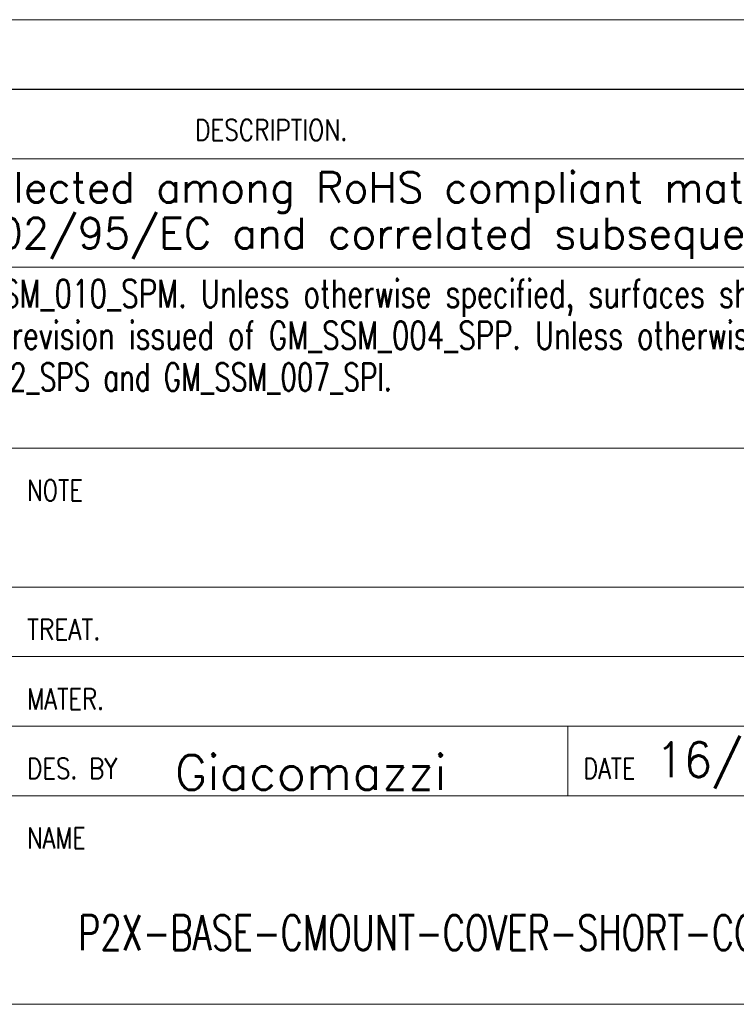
# Model space of a CAD drawing. Header units: millimetres. Extents: x 4 to 836, y 5 to 589.
# Tile 56 of 96: x 717 to 768, y 5 to 76. Entities that reach past the tile are written whole.
import ezdxf

# ---------------------------------------------------------------- set-up
doc = ezdxf.new("R2010")
doc.units = ezdxf.units.MM
doc.layers.add('1', color=7, linetype='Continuous', true_color=0xffffff)
doc.layers.add('256', color=7, linetype='Continuous', true_color=0xffffff)
doc.styles.add('blockfont', font='simplex.shx')
doc.styles.add('ideas_simplex', font='simplex.shx')

# ---------------------------------------------------------------- blocks, each defined once
blk = doc.blocks.new('TabularNote1')
at = {"layer": '1', "color": 172, "linetype": 'Continuous', "lineweight": 18}
for p, q in [((40, 5), (140, 5)), ((40, 0), (140, 0))]:
    blk.add_line(p, q, dxfattribs=at)

msp = doc.modelspace()

# ---------------------------------------------------------------- linework, layer by layer
at = {"layer": '256', "color": 4, "linetype": 'Continuous', "lineweight": 18}
for p, q in [((646, 70.794), (836, 70.794)), ((646, 35), (836, 35)), ((716, 30), (786, 30)), ((716, 25), (836, 25)), ((756, 20), (756, 25))]:
    msp.add_line(p, q, dxfattribs=at)
at = {"layer": '256', "color": 3, "linetype": 'Continuous', "lineweight": 18}
for p, q in [((646, 65.794), (836, 65.794)), ((686, 58), (786, 58)), ((686, 45), (786, 45)), ((716, 20), (836, 20)), ((15, 5), (836, 5))]:
    msp.add_line(p, q, dxfattribs=at)

# ---------------------------------------------------------------- block references
at = {"layer": '1', "color": 172, "linetype": 'Continuous', "lineweight": 18}
msp.add_blockref('TabularNote1', (645.997, 70.806), dxfattribs=at)

# ---------------------------------------------------------------- texts
at = {"layer": '1', "color": 7, "linetype": 'Continuous', "lineweight": 18, "char_height": 2.5, "attachment_point": 7, "line_spacing_factor": 1.204819, "style": 'ideas_simplex'}
for s, insert in [('\\W1.0368; Giacomazzi', (725.952, 20.428)), ('\\W0.9399;16/09/21', (762.329, 20.508))]:
    msp.add_mtext(s, dxfattribs=dict(at, insert=insert))
at = {"layer": '1', "color": 7, "linetype": 'Continuous', "lineweight": 13, "insert": (750.845, 10.428), "char_height": 3, "attachment_point": 7, "line_spacing_factor": 0.903614, "style": 'blockfont'}
msp.add_mtext('\\W0.7656; ', dxfattribs=at)
at = {"layer": '256', "color": 1, "linetype": 'Continuous', "lineweight": 13, "attachment_point": 7, "line_spacing_factor": 0.903614, "style": 'blockfont'}
for insert, char_height in [((735.997, 71.273), 2), ((725.279, 40.389), 2.3), ((725.279, 36.939), 2.3), ((763.843, 20.817), 2.3), ((726.729, 20.527), 2.3), ((726.025, 10.567), 2.7), ((726.025, 6.517), 2.7)]:
    msp.add_mtext('\\W0.9844; ', dxfattribs=dict(at, insert=insert, char_height=char_height))
at = {"layer": '256', "color": 4, "linetype": 'Continuous', "lineweight": 13, "char_height": 1.5, "attachment_point": 7, "line_spacing_factor": 0.903614, "style": 'blockfont'}
for s, insert in [('\\W0.8163;DESCRIPTION.', (729.189, 67.126)), ('\\W0.7884;NOTE', (717.113, 41.208)), ('\\W0.8203;TREAT.', (717.113, 31.208)), ('\\W0.7982;MATER.', (717.113, 26.208)), ('\\W0.8063;DES. BY', (717.113, 21.208)), ('\\W0.7839;DATE', (757.113, 21.208)), ('\\W0.7899;NAME', (717.113, 16.208))]:
    msp.add_mtext(s, dxfattribs=dict(at, insert=insert))
at = {"layer": '256', "color": 3, "linetype": 'Continuous', "lineweight": 13, "attachment_point": 7, "line_spacing_factor": 0.903614, "style": 'blockfont'}
for s, insert, char_height in [('\\W0.9988;All materials employed have to be selected among RoHS compliant materials:', (660.003, 61.917), 2.2), ('\\W0.9983;the EC directives to be referred to are 2002/95/EC and correlated subsequent ones.', (651.203, 58.617), 2.2), ('\\W0.7354;For Metal Parts last revision issued of GM_SSM_010_SPM. Unless otherwise specified, surfaces shall be category', (670.606, 54.444), 2), ('\\W0.7316;For Plastic, Rubber and Overmold Parts last revision issued of GM_SSM_004_SPP. Unless otherwise specified, surfaces shall be category', (670.606, 51.444), 2), ('\\W0.6940;For Package last revision issued of GM_SSM_002_SPS and GM_SSM_007_SPI.', (670.606, 48.444), 2)]:
    msp.add_mtext(s, dxfattribs=dict(at, insert=insert, char_height=char_height))
at = {"layer": '256', "color": 7, "linetype": 'Continuous', "lineweight": 18, "char_height": 2.5, "attachment_point": 7, "line_spacing_factor": 1.204819, "style": 'ideas_simplex'}
for s, insert in [('\\W0.7656; ', (723.821, 30.4)), ('\\W0.6563; ', (723.821, 25.459)), ('\\W0.7111;P2X-BASE-CMOUNT-COVER-SHORT-CONN-0°', (720.789, 8.905))]:
    msp.add_mtext(s, dxfattribs=dict(at, insert=insert))

doc.saveas('drawing.dxf')
